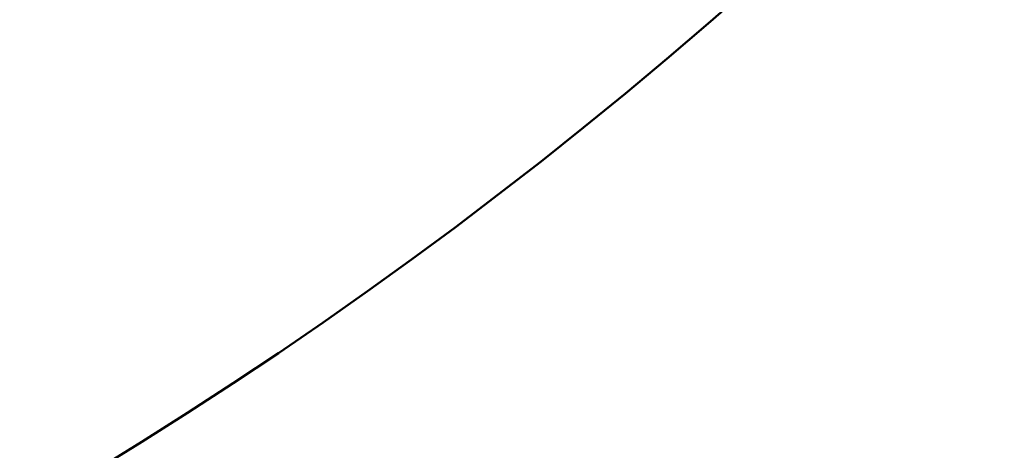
# Model space of a CAD drawing. Header units: inches. Extents: x 1 to 203, y 4 to 128.
# Tile 41 of 111: x 70.9801 to 71.1079, y 80.4726 to 80.5284. Entities that reach past the tile are written whole.
import ezdxf

# ---------------------------------------------------------------- set-up
doc = ezdxf.new("R2010")
doc.units = ezdxf.units.IN
doc.header["$LTSCALE"] = 6
doc.header["$MEASUREMENT"] = 0
doc.layers.add('Symbol (ANSI)', color=7, linetype='Continuous', lineweight=25)
doc.layers.add('Visible (ANSI)', color=7, linetype='Continuous', lineweight=50)
doc.styles.add('Note Text (ANSI)', font='tahoma.ttf')
doc.dimstyles.new('Default (ANSI)$7', dxfattribs={"dimscale": 6, "dimtxt": 0.12, "dimasz": 0.098425, "dimexe": 0.125, "dimexo": 0.0625, "dimgap": 0.031496, "dimtad": 0, "dimtih": 1, "dimtoh": 1, "dimrnd": 1e-08, "dimzin": 4, "dimdsep": 46, "dimtxsty": 'Note Text (ANSI)', "dimcen": 0.09, "dimdle": 0.393701, "dimclrd": 256, "dimclre": 256, "dimclrt": 256, "dimadec": 0, "dimazin": 1, "dimtfac": 1, "dimtofl": 0, "dimtmove": 0, "dimatfit": 3, "dimfxl": 1, "dimtolj": 1, "dimtzin": 4, "dimlwd": -1, "dimlwe": -1, "dimarcsym": 0})

msp = doc.modelspace()

# ---------------------------------------------------------------- linework, layer by layer
at = {"layer": 'Visible (ANSI)'}
for radius in [0.585, 0.491]:
    msp.add_circle((70.68663, 80.97025), radius, dxfattribs=at)

# ---------------------------------------------------------------- leaders
at = {"layer": 'Symbol (ANSI)', "annotation_type": 0, "has_hookline": 1, "hookline_direction": 0, "text_width": 8.92578}
msp.add_leader([(70.98263, 80.65902), (73.91198, 79.17337), (74.50253, 79.17337)], dimstyle='Default (ANSI)$7', override={"dimtad": 0}, dxfattribs=at)

doc.saveas('drawing.dxf')
